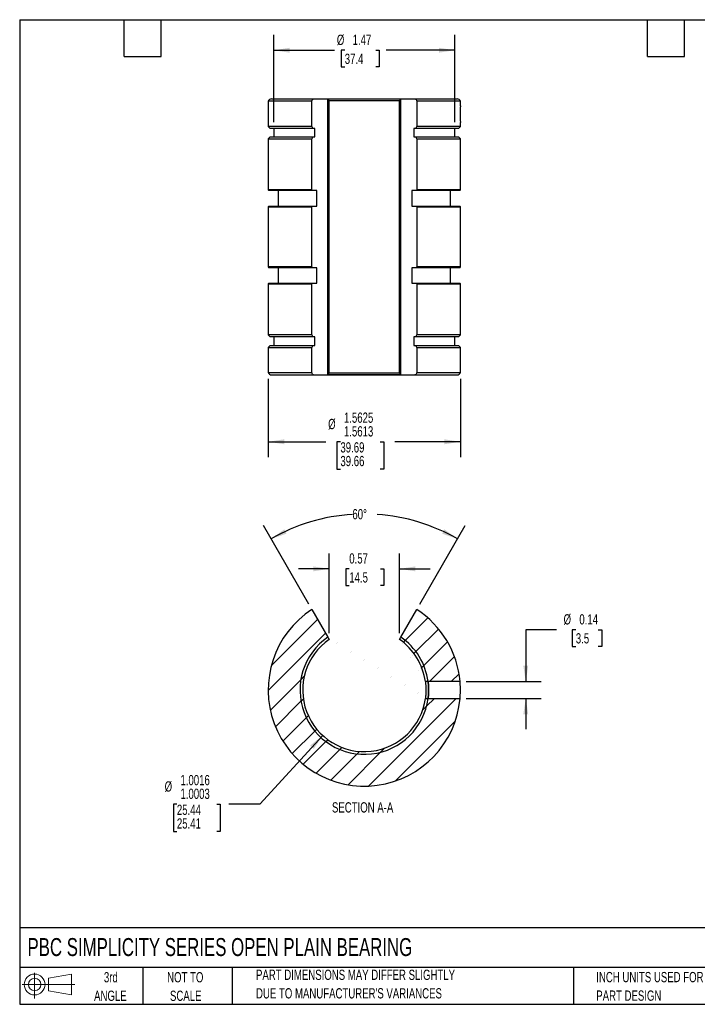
# Model space of a CAD drawing. Header units: inches. Extents: x 0.2 to 10.8, y 0.2 to 8.2.
# Tile 1 of 2: x 0.2 to 5.8, y 0.2 to 8.2. Entities that reach past the tile are written whole.
import ezdxf

# ---------------------------------------------------------------- set-up
doc = ezdxf.new("R2010")
doc.units = ezdxf.units.IN
doc.header["$MEASUREMENT"] = 0
doc.layers.add('DIMENSIONS', color=140, linetype='Continuous', lineweight=25)
doc.layers.add('TEXT', color=140, linetype='Continuous', lineweight=25)
doc.layers.add('HATCH', color=6, linetype='Continuous')
doc.layers.add('SLD-DEFPOINTS', color=7, linetype='Continuous')
doc.styles.add('SLDTEXTSTYLE0', font='TXT', dxfattribs={"width": 0.7})
doc.dimstyles.new('SLDDIMSTYLE0', dxfattribs={"dimtxt": 0.084961, "dimasz": 0.13, "dimexe": 0, "dimexo": 0.0625, "dimgap": 0.02124, "dimtad": 0, "dimtih": 1, "dimtoh": 1, "dimrnd": 1e-09, "dimdsep": 46, "dimtxsty": 'SLDTEXTSTYLE0', "dimsah": 1, "dimcen": 0.09, "dimadec": 0, "dimazin": 2, "dimtfac": 1, "dimtmove": 0, "dimatfit": 0, "dimfxl": 0, "dimfrac": 2, "dimtolj": 1, "dimtzin": 12, "dimarcsym": 0})
doc.dimstyles.new('SLDDIMSTYLE1', dxfattribs={"dimtxt": 0.084961, "dimasz": 0.13, "dimexe": 0, "dimexo": 0.0625, "dimgap": 0.02124, "dimtad": 0, "dimtih": 1, "dimtoh": 1, "dimrnd": 1e-09, "dimzin": 12, "dimdsep": 46, "dimtxsty": 'SLDTEXTSTYLE0', "dimsah": 1, "dimcen": 0.09, "dimadec": 0, "dimazin": 3, "dimtfac": 1, "dimtofl": 0, "dimtmove": 0, "dimatfit": 3, "dimfxl": 0, "dimfrac": 2, "dimtolj": 1, "dimtzin": 12, "dimarcsym": 0})
doc.dimstyles.new('SLDDIMSTYLE2', dxfattribs={"dimtxt": 0.084961, "dimasz": 0.13, "dimexe": 0, "dimexo": 0.0625, "dimgap": 0.02124, "dimtad": 0, "dimtih": 1, "dimtoh": 1, "dimdec": 4, "dimrnd": 1e-09, "dimzin": 4, "dimdsep": 46, "dimtxsty": 'SLDTEXTSTYLE0', "dimsah": 1, "dimcen": 0, "dimadec": 0, "dimazin": 1, "dimlim": 1, "dimtp": 0.0016, "dimtm": -0.0003, "dimtfac": 1, "dimtdec": 4, "dimtofl": 0, "dimtmove": 0, "dimatfit": 3, "dimfxl": 0, "dimfrac": 2, "dimtolj": 1, "dimtzin": 12, "dimarcsym": 0})
doc.dimstyles.new('SLDDIMSTYLE3', dxfattribs={"dimtxt": 0.084961, "dimasz": 0.13, "dimexe": 0, "dimexo": 0.0625, "dimgap": 0.02124, "dimtad": 0, "dimtih": 1, "dimtoh": 1, "dimdec": 4, "dimzin": 12, "dimdsep": 46, "dimtxsty": 'SLDTEXTSTYLE0', "dimsah": 1, "dimcen": 0.09, "dimadec": 0, "dimazin": 3, "dimtfac": 1, "dimtdec": 0, "dimtofl": 0, "dimtmove": 0, "dimatfit": 3, "dimfxl": 0, "dimfrac": 2, "dimtolj": 1, "dimtzin": 12, "dimarcsym": 0})
doc.dimstyles.new('SLDDIMSTYLE4', dxfattribs={"dimtxt": 0.084961, "dimasz": 0.13, "dimexe": 0, "dimexo": 0.0625, "dimgap": 0.02124, "dimtad": 0, "dimtih": 1, "dimtoh": 1, "dimdec": 4, "dimrnd": 1e-09, "dimzin": 12, "dimdsep": 46, "dimtxsty": 'SLDTEXTSTYLE0', "dimsah": 1, "dimcen": 0.09, "dimadec": 0, "dimazin": 3, "dimlim": 1, "dimtm": 0.0012, "dimtfac": 1, "dimtdec": 4, "dimtofl": 0, "dimtmove": 0, "dimatfit": 3, "dimfxl": 0, "dimfrac": 2, "dimtolj": 1, "dimtzin": 12, "dimarcsym": 0})

# ---------------------------------------------------------------- blocks, each defined once
blk = doc.blocks.new('Block11')
at = {"color": 7, "linetype": 'Continuous', "lineweight": 18}
for p, q in [((0.1019, 0.2091), (0.1019, 0)), ((0.2157, 0.1641), (0.4006, 0.1981)), ((0.2157, 0.0628), (0.2157, 0.1641)), ((0.4006, 0.1981), (0.4006, 0.0288)), ((0, 0.1135), (0.4281, 0.1135)), ((0.2157, 0.0628), (0.4006, 0.0288))]:
    blk.add_line(p, q, dxfattribs=at)
for radius in [0.0846, 0.0506]:
    blk.add_circle((0.1019, 0.1135), radius, dxfattribs=at)
blk = doc.blocks.new('Block12')
at = {"layer": 'SLD-DEFPOINTS'}
blk.add_blockref('Block11', (0, 0), dxfattribs=at)
blk = doc.blocks.new('SW_NOTE_0_2')
at = {"layer": 'TEXT', "color": 0, "char_height": 0.083333, "attachment_point": 1, "style": 'SLDTEXTSTYLE0'}
for s, insert in [('PART DIMENSIONS MAY DIFFER SLIGHTLY', (0, 0.1074)), ("DUE TO MANUFACTURER'S VARIANCES", (0, -0.0431))]:
    blk.add_mtext(s, dxfattribs=dict(at, insert=insert))
blk = doc.blocks.new('SW_NOTE_0_3')
at = {"layer": 'TEXT', "color": 0, "char_height": 0.08333, "attachment_point": 2, "style": 'SLDTEXTSTYLE0'}
for s, insert in [('NOT TO', (0.207, 0.1074)), ('SCALE', (0.2108, -0.0431))]:
    blk.add_mtext(s, dxfattribs=dict(at, insert=insert))
blk = doc.blocks.new('SW_NOTE_0_4')
at = {"layer": 'TEXT', "color": 0, "char_height": 0.08333, "attachment_point": 2, "style": 'SLDTEXTSTYLE0'}
for s, insert in [('3rd', (0.0911, 0.1074)), ('ANGLE', (0.0873, -0.0431))]:
    blk.add_mtext(s, dxfattribs=dict(at, insert=insert))
blk = doc.blocks.new('SW_NOTE_0_5')
at = {"layer": 'TEXT', "color": 0, "char_height": 0.083333, "attachment_point": 1, "style": 'SLDTEXTSTYLE0'}
for s, insert in [('INCH UNITS USED FOR', (0, 0.1074)), ('PART DESIGN', (0, -0.0431))]:
    blk.add_mtext(s, dxfattribs=dict(at, insert=insert))
blk = doc.blocks.new('_D_5')
at = {"layer": 'DIMENSIONS'}
for p, q in [((2.7116, 2.4344), (2.1998, 1.8758)), ((1.5271, 1.8758), (1.4986, 1.8758)), ((1.4986, 1.8758), (1.4986, 1.6535)), ((1.8503, 1.8758), (1.8788, 1.8758)), ((1.8788, 1.8758), (1.8788, 1.6535)), ((2.1998, 1.8758), (1.9498, 1.8758)), ((1.4986, 1.6535), (1.5271, 1.6535)), ((1.8788, 1.6535), (1.8503, 1.6535))]:
    blk.add_line(p, q, dxfattribs=at)
blk.add_solid([(2.7116, 2.4344), (2.609, 2.3521), (2.6385, 2.325)], dxfattribs=at)
at = {"layer": 'DIMENSIONS', "char_height": 0.08333, "attachment_point": 1, "style": 'SLDTEXTSTYLE0'}
for s, insert in [('1.0016', (1.5559, 2.1133)), ('%%c', (1.4277, 2.0618)), ('1.0003', (1.5559, 2.0022)), ('25.44', (1.5271, 1.8721)), ('25.41', (1.5271, 1.761))]:
    blk.add_mtext(s, dxfattribs=dict(at, insert=insert))
blk = doc.blocks.new('_D_6')
at = {"layer": 'DIMENSIONS'}
for p, q in [((2.7645, 3.2649), (2.7645, 3.913)), ((3.335, 3.2649), (3.335, 3.913)), ((2.7645, 3.788), (2.5145, 3.788)), ((2.9274, 3.788), (2.8989, 3.788)), ((2.8989, 3.788), (2.8989, 3.653)), ((3.1799, 3.788), (3.2084, 3.788)), ((3.2084, 3.788), (3.2084, 3.653)), ((3.335, 3.788), (3.585, 3.788)), ((2.8989, 3.653), (2.9274, 3.653)), ((3.2084, 3.653), (3.1799, 3.653))]:
    blk.add_line(p, q, dxfattribs=at)
for points in [[(2.7645, 3.788), (2.6345, 3.808), (2.6345, 3.768)], [(3.335, 3.788), (3.465, 3.768), (3.465, 3.808)]]:
    blk.add_solid(points, dxfattribs=at)
at = {"layer": 'DIMENSIONS', "char_height": 0.08333, "attachment_point": 1, "style": 'SLDTEXTSTYLE0'}
for s, insert in [('0.57', (2.9274, 3.9145)), ('14.5', (2.9274, 3.7604))]:
    blk.add_mtext(s, dxfattribs=dict(at, insert=insert))
blk = doc.blocks.new('_D_7')
at = {"layer": 'DIMENSIONS'}
for p, q in [((2.5991, 3.5014), (2.2306, 4.1396)), ((3.5004, 3.5014), (3.8689, 4.1396))]:
    blk.add_line(p, q, dxfattribs=at)
for start, end in [(93.67225, 120), (60, 86.03556)]:
    blk.add_arc((3.0498, 2.7209), 1.5132, start, end, dxfattribs=at)
for points in [[(2.2931, 4.0314), (2.4177, 4.0738), (2.3992, 4.1092)], [(3.8064, 4.0314), (3.7004, 4.1092), (3.6819, 4.0738)]]:
    blk.add_solid(points, dxfattribs=at)
at = {"layer": 'DIMENSIONS', "insert": (2.9528, 4.274), "char_height": 0.08333, "attachment_point": 1, "style": 'SLDTEXTSTYLE0'}
blk.add_mtext('60°', dxfattribs=at)
blk = doc.blocks.new('_D_8')
at = {"layer": 'DIMENSIONS'}
for p, q in [((4.6115, 3.2929), (4.3615, 3.2929)), ((4.3615, 3.2929), (4.3615, 2.8715)), ((4.768, 3.2929), (4.7395, 3.2929)), ((4.7395, 3.2929), (4.7395, 3.1579)), ((4.9498, 3.2929), (4.9783, 3.2929)), ((4.9783, 3.2929), (4.9783, 3.1579)), ((4.7395, 3.1579), (4.768, 3.1579)), ((4.9783, 3.1579), (4.9498, 3.1579)), ((3.8776, 2.8715), (4.4865, 2.8715)), ((3.8776, 2.7355), (4.4865, 2.7355)), ((4.3615, 2.7355), (4.3615, 2.4855))]:
    blk.add_line(p, q, dxfattribs=at)
for points in [[(4.3615, 2.8715), (4.3815, 3.0015), (4.3415, 3.0015)], [(4.3615, 2.7355), (4.3415, 2.6055), (4.3815, 2.6055)]]:
    blk.add_solid(points, dxfattribs=at)
at = {"layer": 'DIMENSIONS', "char_height": 0.08333, "attachment_point": 1, "style": 'SLDTEXTSTYLE0'}
for s, insert in [('%%c', (4.6685, 3.4194)), ('0.14', (4.7968, 3.4194)), ('3.5', (4.768, 3.2653))]:
    blk.add_mtext(s, dxfattribs=dict(at, insert=insert))
blk = doc.blocks.new('_D_9')
at = {"layer": 'DIMENSIONS'}
for p, q in [((2.3143, 7.4172), (2.3143, 8.1268)), ((3.7853, 7.4172), (3.7853, 8.1268)), ((2.3143, 8.0018), (2.8075, 8.0018)), ((2.8907, 8.0018), (2.8622, 8.0018)), ((2.8622, 8.0018), (2.8622, 7.8668)), ((3.1432, 8.0018), (3.1717, 8.0018)), ((3.1717, 8.0018), (3.1717, 7.8668)), ((3.7853, 8.0018), (3.2263, 8.0018)), ((2.8622, 7.8668), (2.8907, 7.8668)), ((3.1717, 7.8668), (3.1432, 7.8668))]:
    blk.add_line(p, q, dxfattribs=at)
for points in [[(2.3143, 8.0018), (2.4443, 7.9818), (2.4443, 8.0218)], [(3.7853, 8.0018), (3.6553, 8.0218), (3.6553, 7.9818)]]:
    blk.add_solid(points, dxfattribs=at)
at = {"layer": 'DIMENSIONS', "char_height": 0.08333, "attachment_point": 1, "style": 'SLDTEXTSTYLE0'}
for s, insert in [('%%c', (2.8266, 8.1283)), ('1.47', (2.9548, 8.1283)), ('37.4', (2.8907, 7.9742))]:
    blk.add_mtext(s, dxfattribs=dict(at, insert=insert))
blk = doc.blocks.new('_D_10')
at = {"layer": 'DIMENSIONS'}
for p, q in [((2.269, 5.3325), (2.269, 4.6956)), ((3.8305, 5.3325), (3.8305, 4.6956)), ((2.269, 4.8206), (2.7369, 4.8206)), ((2.8554, 4.8206), (2.8268, 4.8206)), ((2.8268, 4.8206), (2.8268, 4.5984)), ((3.1785, 4.8206), (3.207, 4.8206)), ((3.207, 4.8206), (3.207, 4.5984)), ((3.8305, 4.8206), (3.297, 4.8206)), ((2.8268, 4.5984), (2.8554, 4.5984)), ((3.207, 4.5984), (3.1785, 4.5984))]:
    blk.add_line(p, q, dxfattribs=at)
for points in [[(2.269, 4.8206), (2.399, 4.8006), (2.399, 4.8406)], [(3.8305, 4.8206), (3.7005, 4.8406), (3.7005, 4.8006)]]:
    blk.add_solid(points, dxfattribs=at)
at = {"layer": 'DIMENSIONS', "char_height": 0.08333, "attachment_point": 1, "style": 'SLDTEXTSTYLE0'}
for s, insert in [('1.5625', (2.8842, 5.0581)), ('%%c', (2.7559, 5.0066)), ('1.5613', (2.8842, 4.947)), ('39.69', (2.8554, 4.8169)), ('39.66', (2.8554, 4.7058))]:
    blk.add_mtext(s, dxfattribs=dict(at, insert=insert))

msp = doc.modelspace()

# ---------------------------------------------------------------- hatches: boundary and pattern name
at = {"layer": 'HATCH'}
h = msp.add_hatch(dxfattribs=at)
h.set_pattern_fill('ANSI31', color=256, style=0)
edge = h.paths.add_edge_path(flags=0)
edge.add_line((2.75354, 3.23394), (2.62413, 3.45808))
edge.add_arc((3.04977, 2.80352), 0.78078, 123.03427, 355.003574)
edge.add_line((3.82757, 2.73552), (3.56782, 2.73552))
edge.add_arc((3.04977, 2.80352), 0.5225, 124.536749, 352.522107, ccw=False)
h = msp.add_hatch(dxfattribs=at)
h.set_pattern_fill('ANSI31', color=256, style=0)
edge = h.paths.add_edge_path(flags=0)
edge.add_line((3.4754, 3.45808), (3.34599, 3.23394))
edge.add_arc((3.04977, 2.80352), 0.5225, 7.477693, 55.463251, ccw=False)
edge.add_line((3.56782, 2.87152), (3.82757, 2.87152))
edge.add_arc((3.04977, 2.80352), 0.78078, 4.996226, 56.96573)
h = msp.add_hatch(dxfattribs=at)
h.set_pattern_fill('ANSI31', color=256, style=0)
edge = h.paths.add_edge_path(flags=0)
edge.add_arc((3.04977, 2.80352), 0.5225, 124.536749, 352.522107)
edge.add_line((3.56782, 2.73552), (3.54575, 2.73552))
edge.add_arc((3.04977, 2.80352), 0.50062, 124.735427, 352.193368, ccw=False)
edge.add_line((2.76452, 3.21493), (2.75354, 3.23394))
h = msp.add_hatch(dxfattribs=at)
h.set_pattern_fill('ANSI31', color=256, style=0)
edge = h.paths.add_edge_path(flags=0)
edge.add_arc((3.04977, 2.80352), 0.5225, 7.477693, 55.463251)
edge.add_line((3.34599, 3.23394), (3.33502, 3.21493))
edge.add_arc((3.04977, 2.80352), 0.50062, 7.806432, 55.264573, ccw=False)
edge.add_line((3.54575, 2.87152), (3.56782, 2.87152))

# ---------------------------------------------------------------- linework, layer by layer
for p, q in [((2.29674, 7.60642), (2.63803, 7.60642)), ((2.63803, 7.60642), (2.75354, 7.60642)), ((2.75314, 7.60617), (3.34599, 7.60617)), ((2.75354, 7.60642), (2.75354, 5.36392)), ((2.75354, 5.36417), (2.75354, 7.60617)), ((2.75391, 7.60642), (3.34599, 7.60642)), ((3.34599, 5.36392), (3.34599, 7.60642)), ((3.34599, 7.60642), (3.4615, 7.60642)), ((3.34599, 5.36417), (3.34599, 7.60617)), ((3.4615, 7.60642), (3.80279, 7.60642)), ((2.26899, 7.58782), (2.26899, 7.38267)), ((2.62413, 7.58782), (2.26899, 7.58782)), ((2.62413, 7.38267), (2.62413, 7.58782)), ((3.33502, 7.59181), (2.76452, 7.59181)), ((2.76452, 5.37853), (2.76452, 7.59181)), ((3.33502, 5.37853), (3.33502, 7.59181)), ((3.83054, 7.58782), (3.4754, 7.58782)), ((3.4754, 7.58782), (3.4754, 7.38267)), ((3.83054, 7.54856), (3.83054, 7.58782)), ((2.26899, 7.38267), (2.28449, 7.36717)), ((2.62413, 7.38267), (2.26899, 7.38267)), ((2.6319, 7.36717), (2.28449, 7.36717)), ((2.31427, 7.36717), (2.31427, 7.29767)), ((2.62413, 7.38267), (2.6319, 7.36717)), ((2.64681, 7.36717), (2.6319, 7.36717)), ((2.64681, 7.29767), (2.64681, 7.36717)), ((3.46764, 7.36717), (3.45273, 7.36717)), ((3.45273, 7.36717), (3.45273, 7.29767)), ((3.46764, 7.36717), (3.4754, 7.38267)), ((3.81504, 7.36717), (3.46764, 7.36717)), ((3.83054, 7.38267), (3.4754, 7.38267)), ((3.78527, 7.29767), (3.78527, 7.36717)), ((3.81504, 7.36717), (3.83054, 7.38267)), ((3.83054, 7.38267), (3.83054, 7.41348)), ((2.28449, 7.29767), (2.26899, 7.28217)), ((2.26899, 7.28217), (2.26899, 6.86667)), ((2.26899, 7.28217), (2.62413, 7.28217)), ((2.28449, 7.29767), (2.6319, 7.29767)), ((2.6319, 7.29767), (2.62413, 7.28217)), ((2.62413, 6.86667), (2.62413, 7.28217)), ((2.6319, 7.29767), (2.64681, 7.29767)), ((3.45273, 7.29767), (3.46764, 7.29767)), ((3.4754, 7.28217), (3.46764, 7.29767)), ((3.46764, 7.29767), (3.81504, 7.29767)), ((3.4754, 7.28217), (3.4754, 6.86667)), ((3.4754, 7.28217), (3.83054, 7.28217)), ((3.83054, 7.28217), (3.81504, 7.29767)), ((3.83054, 6.86667), (3.83054, 7.28217)), ((2.26899, 6.86667), (2.27449, 6.86117)), ((2.62413, 6.86667), (2.26899, 6.86667)), ((2.62689, 6.86117), (2.27449, 6.86117)), ((2.35027, 6.86117), (2.35027, 6.73517)), ((2.62413, 6.86667), (2.62689, 6.86117)), ((2.66484, 6.86117), (2.62689, 6.86117)), ((2.66484, 6.73517), (2.66484, 6.86117)), ((3.47264, 6.86117), (3.4347, 6.86117)), ((3.4347, 6.86117), (3.4347, 6.73517)), ((3.47264, 6.86117), (3.4754, 6.86667)), ((3.82504, 6.86117), (3.47264, 6.86117)), ((3.83054, 6.86667), (3.4754, 6.86667)), ((3.74927, 6.73517), (3.74927, 6.86117)), ((3.82504, 6.86117), (3.83054, 6.86667)), ((2.27449, 6.73517), (2.26899, 6.72967)), ((2.26899, 6.72967), (2.26899, 6.24067)), ((2.26899, 6.72967), (2.62413, 6.72967)), ((2.27449, 6.73517), (2.62689, 6.73517)), ((2.62689, 6.73517), (2.62413, 6.72967)), ((2.62413, 6.24067), (2.62413, 6.72967)), ((2.62689, 6.73517), (2.66484, 6.73517)), ((3.4347, 6.73517), (3.47264, 6.73517)), ((3.4754, 6.72967), (3.47264, 6.73517)), ((3.47264, 6.73517), (3.82504, 6.73517)), ((3.4754, 6.72967), (3.4754, 6.24067)), ((3.4754, 6.72967), (3.83054, 6.72967)), ((3.83054, 6.72967), (3.82504, 6.73517)), ((3.83054, 6.24067), (3.83054, 6.72967)), ((2.26899, 6.24067), (2.27449, 6.23517)), ((2.62413, 6.24067), (2.26899, 6.24067)), ((2.62413, 6.24067), (2.62689, 6.23517)), ((3.47264, 6.23517), (3.4754, 6.24067)), ((3.83054, 6.24067), (3.4754, 6.24067)), ((3.82504, 6.23517), (3.83054, 6.24067)), ((2.62689, 6.23517), (2.27449, 6.23517)), ((2.35027, 6.23517), (2.35027, 6.10917)), ((2.66484, 6.23517), (2.62689, 6.23517)), ((2.66484, 6.10917), (2.66484, 6.23517)), ((3.47264, 6.23517), (3.4347, 6.23517)), ((3.4347, 6.23517), (3.4347, 6.10917)), ((3.82504, 6.23517), (3.47264, 6.23517)), ((3.74927, 6.10917), (3.74927, 6.23517)), ((2.27449, 6.10917), (2.26899, 6.10367)), ((2.26899, 6.10367), (2.26899, 5.68817)), ((2.26899, 6.10367), (2.62413, 6.10367)), ((2.27449, 6.10917), (2.62689, 6.10917)), ((2.62689, 6.10917), (2.62413, 6.10367)), ((2.62413, 5.68817), (2.62413, 6.10367)), ((2.62689, 6.10917), (2.66484, 6.10917)), ((3.4347, 6.10917), (3.47264, 6.10917)), ((3.4754, 6.10367), (3.47264, 6.10917)), ((3.47264, 6.10917), (3.82504, 6.10917)), ((3.4754, 6.10367), (3.4754, 5.68817)), ((3.4754, 6.10367), (3.83054, 6.10367)), ((3.83054, 6.10367), (3.82504, 6.10917)), ((3.83054, 5.68817), (3.83054, 6.10367)), ((2.26899, 5.68817), (2.28449, 5.67267)), ((2.62413, 5.68817), (2.26899, 5.68817)), ((2.62413, 5.68817), (2.6319, 5.67267)), ((3.46764, 5.67267), (3.4754, 5.68817)), ((3.83054, 5.68817), (3.4754, 5.68817)), ((3.81504, 5.67267), (3.83054, 5.68817)), ((2.28449, 5.60317), (2.26899, 5.58767)), ((2.6319, 5.67267), (2.28449, 5.67267)), ((2.28449, 5.60317), (2.6319, 5.60317)), ((2.31427, 5.67267), (2.31427, 5.60317)), ((2.6319, 5.60317), (2.62413, 5.58767)), ((2.64681, 5.67267), (2.6319, 5.67267)), ((2.6319, 5.60317), (2.64681, 5.60317)), ((2.64681, 5.60317), (2.64681, 5.67267)), ((3.46764, 5.67267), (3.45273, 5.67267)), ((3.45273, 5.67267), (3.45273, 5.60317)), ((3.45273, 5.60317), (3.46764, 5.60317)), ((3.81504, 5.67267), (3.46764, 5.67267)), ((3.4754, 5.58767), (3.46764, 5.60317)), ((3.46764, 5.60317), (3.81504, 5.60317)), ((3.78527, 5.60317), (3.78527, 5.67267)), ((3.83054, 5.58767), (3.81504, 5.60317)), ((2.26899, 5.58767), (2.26899, 5.38252)), ((2.26899, 5.58767), (2.62413, 5.58767)), ((2.62413, 5.38252), (2.62413, 5.58767)), ((3.4754, 5.58767), (3.4754, 5.38252)), ((3.4754, 5.58767), (3.83054, 5.58767)), ((3.83054, 5.38252), (3.83054, 5.58767)), ((2.26899, 5.38252), (2.62413, 5.38252)), ((2.29674, 5.36392), (2.63803, 5.36392)), ((2.63803, 5.36392), (2.75354, 5.36392)), ((2.75314, 5.36417), (3.34599, 5.36417)), ((3.34599, 5.36392), (2.75386, 5.36392)), ((3.33502, 5.37853), (2.76452, 5.37853)), ((3.34599, 5.36392), (3.4615, 5.36392)), ((3.4615, 5.36392), (3.80279, 5.36392)), ((3.4754, 5.38252), (3.83054, 5.38252)), ((2.62413, 3.45808), (2.75354, 3.23394)), ((3.34599, 3.23394), (3.4754, 3.45808)), ((2.75354, 3.23394), (2.76452, 3.21493)), ((3.33502, 3.21493), (3.34599, 3.23394)), ((3.56782, 2.87152), (3.54575, 2.87152)), ((3.82757, 2.87152), (3.56782, 2.87152)), ((3.54575, 2.73552), (3.56782, 2.73552)), ((3.56782, 2.73552), (3.82757, 2.73552))]:
    msp.add_line(p, q)
for centre, radius, start, end in [((2.29674, 7.57642), 0.03, 90, 157.668355), ((3.80279, 7.57642), 0.03, 22.331645, 90), ((2.29674, 5.39392), 0.03, 202.331645, 270), ((3.80279, 5.39392), 0.03, 270, 337.668355), ((3.04977, 2.80352), 0.78078, 123.03427, 355.003574), ((3.04977, 2.80352), 0.78077, 4.996226, 56.96573), ((3.04977, 2.80352), 0.5225, 124.536749, 352.522107), ((3.04977, 2.80352), 0.50062, 124.735427, 352.193368), ((3.04977, 2.80352), 0.50062, 7.806432, 55.264573), ((3.04977, 2.80352), 0.5225, 7.477693, 55.463251)]:
    msp.add_arc(centre, radius, start, end)
for points, knots in [([(2.62413, 7.58782), (2.62526, 7.5933), (2.6272, 7.59804), (2.63213, 7.60465), (2.63508, 7.60642), (2.63803, 7.60642)], [0, 0, 0, 0, 0.5, 0.5, 1, 1, 1, 1]), ([(3.4615, 7.60642), (3.46445, 7.60642), (3.46742, 7.60462), (3.47231, 7.59807), (3.47427, 7.5933), (3.4754, 7.58782)], [0, 0, 0, 0, 0.5, 0.5, 1, 1, 1, 1]), ([(3.83047, 7.54856), (3.83049, 7.5488), (3.83057, 7.54973), (3.83002, 7.54347), (3.82906, 7.53043), (3.82805, 7.51134), (3.8275, 7.48899), (3.82762, 7.46579), (3.82838, 7.44435), (3.82942, 7.4272), (3.83035, 7.41562), (3.83047, 7.41419), (3.83054, 7.41348)], [0, 0, 0, 0, 0.036474, 0.1434214, 0.2505157, 0.3579642, 0.4654238, 0.5725305, 0.679472, 0.7866927, 0.894202, 1, 1, 1, 1]), ([(2.63803, 5.36392), (2.63509, 5.36392), (2.63211, 5.36573), (2.62722, 5.37227), (2.62526, 5.37705), (2.62413, 5.38252)], [0, 0, 0, 0, 0.5, 0.5, 1, 1, 1, 1]), ([(3.4754, 5.38252), (3.47427, 5.37704), (3.47234, 5.37231), (3.4674, 5.3657), (3.46445, 5.36392), (3.4615, 5.36392)], [0, 0, 0, 0, 0.5, 0.5, 1, 1, 1, 1]), ([(3.54575, 2.87152), (3.54575, 2.87156), (3.54599, 2.86981), (3.54685, 2.86307), (3.54746, 2.85802), (3.54837, 2.84862), (3.54867, 2.84512), (3.54923, 2.83773), (3.54949, 2.83382), (3.54992, 2.82557), (3.5501, 2.82124), (3.55033, 2.81252), (3.55039, 2.80808), (3.55039, 2.79906), (3.55033, 2.79462), (3.5501, 2.7859), (3.54993, 2.78156), (3.5495, 2.77331), (3.54924, 2.76939), (3.54868, 2.76198), (3.54837, 2.75849), (3.54746, 2.74908), (3.54685, 2.74401), (3.546, 2.73725), (3.54575, 2.73547), (3.54575, 2.73552)], [0, 0, 0, 0, 0.125, 0.125, 0.25, 0.25, 0.3125, 0.3125, 0.375, 0.375, 0.4375, 0.4375, 0.5, 0.5, 0.5625, 0.5625, 0.625, 0.625, 0.6875, 0.6875, 0.75, 0.75, 0.875, 0.875, 1, 1, 1, 1]), ([(3.56782, 2.87152), (3.56782, 2.87156), (3.56806, 2.86981), (3.56887, 2.86307), (3.56945, 2.85802), (3.57033, 2.84862), (3.57062, 2.84512), (3.57116, 2.83773), (3.5714, 2.83382), (3.57182, 2.82556), (3.57198, 2.82123), (3.57221, 2.81252), (3.57227, 2.80808), (3.57227, 2.79906), (3.57221, 2.79462), (3.57199, 2.7859), (3.57182, 2.78156), (3.57141, 2.77331), (3.57116, 2.76939), (3.57063, 2.76199), (3.57033, 2.75849), (3.56946, 2.74908), (3.56888, 2.74401), (3.56806, 2.73725), (3.56782, 2.73547), (3.56782, 2.73552)], [0, 0, 0, 0, 0.125, 0.125, 0.25, 0.25, 0.3125, 0.3125, 0.375, 0.375, 0.4375, 0.4375, 0.5, 0.5, 0.5625, 0.5625, 0.625, 0.625, 0.6875, 0.6875, 0.75, 0.75, 0.875, 0.875, 1, 1, 1, 1]), ([(3.56782, 2.73552), (3.56782, 2.7355), (3.56788, 2.73592), (3.56809, 2.73762), (3.56826, 2.73891), (3.56867, 2.74231), (3.56892, 2.74439), (3.56945, 2.74932), (3.56975, 2.75219), (3.57062, 2.7616), (3.5712, 2.7692), (3.57202, 2.7856), (3.57227, 2.79459), (3.57227, 2.80795), (3.57221, 2.81248), (3.57198, 2.82123), (3.57182, 2.82548), (3.57141, 2.83374), (3.57116, 2.83773), (3.57062, 2.8451), (3.57033, 2.84855), (3.56974, 2.85489), (3.56946, 2.8577), (3.56892, 2.86262), (3.56867, 2.86474), (3.56826, 2.86813), (3.5681, 2.86941), (3.56788, 2.87111), (3.56782, 2.87154), (3.56782, 2.87152)], [0, 0, 0, 0, 0.0625, 0.0625, 0.125, 0.125, 0.1875, 0.1875, 0.25, 0.25, 0.375, 0.375, 0.5, 0.5, 0.5625, 0.5625, 0.625, 0.625, 0.6875, 0.6875, 0.75, 0.75, 0.8125, 0.8125, 0.875, 0.875, 0.9375, 0.9375, 1, 1, 1, 1]), ([(3.82757, 2.73552), (3.82757, 2.7355), (3.82761, 2.73592), (3.82776, 2.73762), (3.82787, 2.73891), (3.82814, 2.74231), (3.8283, 2.74439), (3.82866, 2.74932), (3.82886, 2.75219), (3.82944, 2.7616), (3.82983, 2.7692), (3.83038, 2.78561), (3.83054, 2.79459), (3.83054, 2.80795), (3.8305, 2.81247), (3.83035, 2.82122), (3.83024, 2.82547), (3.82997, 2.83373), (3.8298, 2.83772), (3.82944, 2.8451), (3.82925, 2.84854), (3.82886, 2.85489), (3.82866, 2.8577), (3.82831, 2.86262), (3.82814, 2.86474), (3.82787, 2.86813), (3.82776, 2.86941), (3.82761, 2.87111), (3.82757, 2.87154), (3.82757, 2.87152)], [0, 0, 0, 0, 0.0625, 0.0625, 0.125, 0.125, 0.1875, 0.1875, 0.25, 0.25, 0.375, 0.375, 0.5, 0.5, 0.5625, 0.5625, 0.625, 0.625, 0.6875, 0.6875, 0.75, 0.75, 0.8125, 0.8125, 0.875, 0.875, 0.9375, 0.9375, 1, 1, 1, 1])]:
    msp.add_open_spline(points, degree=3, knots=knots)
for points in [[(2.75354, 7.60617), (2.75806, 7.605), (2.76217, 7.59964), (2.76452, 7.59181)], [(3.33502, 7.59181), (3.33736, 7.59963), (3.34147, 7.605), (3.34599, 7.60617)], [(2.75354, 5.36417), (2.75806, 5.36535), (2.76217, 5.37071), (2.76452, 5.37853)], [(3.33502, 5.37853), (3.33736, 5.37071), (3.34147, 5.36535), (3.34599, 5.36417)]]:
    msp.add_open_spline(points, degree=3)
at = {"layer": 'TEXT'}
for p, q in [((0.25, 8.25), (10.75, 8.25)), ((0.25, 8.25), (0.25, 0.25)), ((1.1, 7.95), (1.1, 8.25)), ((1.4, 7.95), (1.4, 8.25)), ((5.35, 7.95), (5.35, 8.25)), ((5.65, 7.95), (5.65, 8.25)), ((1.1, 7.95), (1.4, 7.95)), ((5.35, 7.95), (5.65, 7.95)), ((10.75, 0.87111), (0.25, 0.87111)), ((10.75, 0.55), (0.25, 0.55)), ((1.25, 0.55), (1.25, 0.25)), ((1.97684, 0.55), (1.97684, 0.25)), ((4.74986, 0.55), (4.74986, 0.25)), ((0.25, 0.25), (10.75, 0.25))]:
    msp.add_line(p, q, dxfattribs=at)

# ---------------------------------------------------------------- block references
at = {"layer": 'SLD-DEFPOINTS'}
msp.add_blockref('Block12', (0.26921, 0.2974), dxfattribs=at)
at = {"layer": 'TEXT'}
for name, p in [('SW_NOTE_0_4', (0.8995, 0.40425)), ('SW_NOTE_0_3', (1.38808, 0.40425)), ('SW_NOTE_0_2', (2.17005, 0.42408)), ('SW_NOTE_0_5', (4.93424, 0.40546))]:
    msp.add_blockref(name, p, dxfattribs=at)

# ---------------------------------------------------------------- texts
at = {"layer": 'TEXT', "style": 'SLDTEXTSTYLE0'}
for s, insert, char_height, attachment_point in [('SECTION A-A', (3.03613, 1.89165), 0.0833333, 2), ('PBC SIMPLICITY SERIES OPEN PLAIN BEARING', (0.31361, 0.78813), 0.1458333, 1)]:
    msp.add_mtext(s, dxfattribs=dict(at, insert=insert, char_height=char_height, attachment_point=attachment_point))

# ---------------------------------------------------------------- dimensions: what is measured, and where the dimension line sits
at = {"layer": 'DIMENSIONS'}
for base, p1, p2, dimstyle, picture, middle in [((3.78527, 8.00182), (2.31427, 7.36717), (3.78527, 7.36717), 'SLDDIMSTYLE1', '_D_9', (3.01693, 8.00182)), ((3.8305414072, 4.820578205), (2.2689914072, 5.3825231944), (3.8305414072, 5.3825231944), 'SLDDIMSTYLE4', '_D_10', (3.0169299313, 4.820578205))]:
    dim = msp.add_linear_dim(base=base, p1=p1, p2=p2, text='%%c<>', dimstyle=dimstyle, dxfattribs=at)
    dim.commit()
    dim.dimension.update_dxf_attribs({"geometry": picture, "text_midpoint": middle, "dimtype": 160})
dim = msp.add_angular_dim_2l(base=(3.49175, 4.16812), line1=((3.33502, 3.21493), (3.4754, 3.45808)), line2=((2.62413, 3.45808), (2.76452, 3.21493)), dimstyle='SLDDIMSTYLE3', dxfattribs=at)
dim.commit()
dim.dimension.update_dxf_attribs({"geometry": '_D_7', "text_midpoint": (3.05362, 4.2341), "dimtype": 162})
dim = msp.add_linear_dim(base=(3.33502, 3.78802), p1=(2.76452, 3.21493), p2=(3.33502, 3.21493), dimstyle='SLDDIMSTYLE0', dxfattribs=at)
dim.commit()
dim.dimension.update_dxf_attribs({"geometry": '_D_6', "text_midpoint": (3.05362, 3.78802), "dimtype": 160})
dim = msp.add_linear_dim(base=(4.3615, 2.73552), p1=(3.82757, 2.87152), p2=(3.82757, 2.73552), angle=89.9999, text='%%c<>', dimstyle='SLDDIMSTYLE0', dxfattribs=at)
dim.commit()
dim.dimension.update_dxf_attribs({"geometry": '_D_8', "text_midpoint": (4.3615, 3.29295), "dimtype": 160})
dim = msp.add_diameter_dim_2p(p1=(3.38795, 3.17265), p2=(2.71158, 2.43439), dimstyle='SLDDIMSTYLE2', dxfattribs=at)
dim.commit()
dim.dimension.update_dxf_attribs({"geometry": '_D_5', "text_midpoint": (1.68872, 1.87577), "dimtype": 163})

doc.saveas('drawing.dxf')
